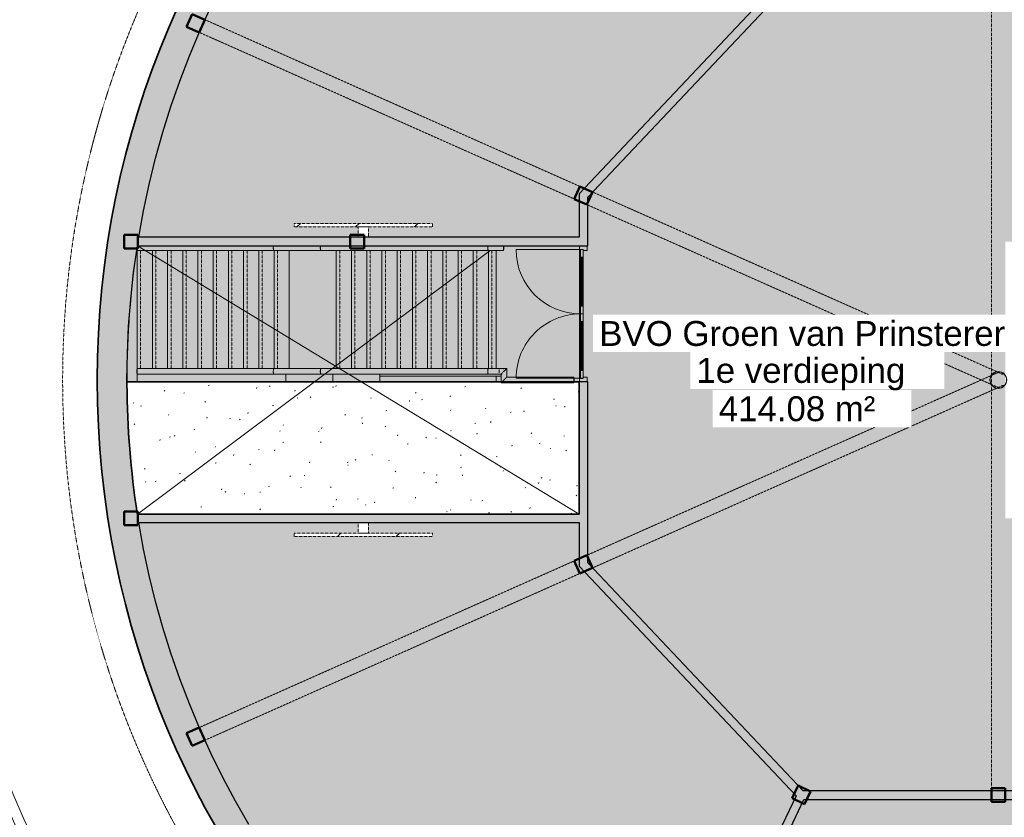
# Model space of a CAD drawing. Header units: millimetres. Extents: x 1000 to 192722, y -9201 to 41503.
# Tile 67 of 93: x 121871 to 136109, y 17778 to 29308. Entities that reach past the tile are written whole.
import ezdxf

# ---------------------------------------------------------------- set-up
doc = ezdxf.new("R2010")
doc.units = ezdxf.units.MM
doc.linetypes.add('THO_hhidden', pattern=[2.5, 1.5, -1])
for name, color, linetype, lineweight, true_color in [('A-AREA-BNDY', 1, 'Continuous', 50, 0xff0000), ('A-DETL', 7, 'Continuous', 13, 0x00a600), ('A-DETL-MBND', 9, 'Continuous', 13, 0x808080)]:
    doc.layers.add(name, color=color, linetype=linetype, lineweight=lineweight, true_color=true_color)
for name, color, linetype, lineweight in [('A-AREA-IDEN', 7, 'Continuous', 13), ('A-AREA-PATT', 7, 'Continuous', 13), ('A-DETL-GENF', 7, 'Continuous', 13), ('A-DOOR', 7, 'Continuous', 13), ('A-FLOR', 7, 'Continuous', 18), ('A-FLOR-HRAL', 7, 'Continuous', 13), ('A-GENM', 7, 'Continuous', 13), ('A-WALL-PATT', 7, 'Continuous', 18), ('I-WALL', 7, 'Continuous', 18), ('S-COLS', 7, 'Continuous', 13), ('S-COLS-SYMB', 7, 'Continuous', 50), ('S-STRS', 7, 'Continuous', 13)]:
    doc.layers.add(name, color=color, linetype=linetype, lineweight=lineweight)
doc.styles.add('Arial', font='arial.ttf', dxfattribs={"height": 360})
pattern_1 = [(45, (-14915.87, -26237.5), (-424.264, 424.264), [])]
pattern_2 = [(45, (-14915.87, -21962.5), (-424.264, 424.264), [])]

# ---------------------------------------------------------------- blocks, each defined once
blk = doc.blocks.new('NLRS_01_GM_WPB_dummy digibord_gen_tho_HW - Digibord-V143-01 1e verdieping BVO')
at = {"layer": 'A-GENM', "true_color": 0x808080}
h = blk.add_hatch(dxfattribs=at)
h.set_pattern_fill('FP_98', color=8, style=0, pattern_type=2)
h.set_pattern_definition(pattern_1)
h.paths.add_polyline_path([(372, 75), (1000, 75), (1000, 125), (-1000, 125), (-1000, 75), (75, 75)])
h = blk.add_hatch(dxfattribs=at)
h.set_pattern_fill('FP_98', color=8, style=0, pattern_type=2)
h.set_pattern_definition(pattern_1)
h.paths.add_polyline_path([(-75, -75), (75, -75), (75, 75), (-75, 75)])
at = {"layer": 'A-GENM', "linetype": 'THO_hhidden'}
for p, q in [((1000, 125), (-1000, 125)), ((-1000, 125), (-1000, 75)), ((-1000, 75), (1000, 75)), ((75, 75), (-75, 75)), ((-75, 75), (-75, -75)), ((75, -75), (75, 75)), ((1000, 75), (1000, 125)), ((-75, -75), (75, -75))]:
    blk.add_line(p, q, dxfattribs=at)
blk = doc.blocks.new('NLRS_01_GM_WPB_dummy digibord_gen_tho_HW - Digibord-V154-01 1e verdieping BVO')
at = {"layer": 'A-GENM', "true_color": 0x808080}
h = blk.add_hatch(dxfattribs=at)
h.set_pattern_fill('FP_110', color=8, style=0, pattern_type=2)
h.set_pattern_definition(pattern_2)
h.paths.add_polyline_path([(75, -75), (75, 75), (-75, 75), (-75, -75)])
h = blk.add_hatch(dxfattribs=at)
h.set_pattern_fill('FP_110', color=8, style=0, pattern_type=2)
h.set_pattern_definition(pattern_2)
h.paths.add_polyline_path([(75, -125), (1000, -125), (1000, -75), (-1000, -75), (-1000, -125), (-75, -125)])
at = {"layer": 'A-GENM', "linetype": 'THO_hhidden'}
for p, q in [((75, 75), (-75, 75)), ((-75, 75), (-75, -75)), ((75, -75), (75, 75)), ((1000, -75), (-1000, -75)), ((-1000, -75), (-1000, -125)), ((-1000, -125), (1000, -125)), ((-75, -75), (75, -75)), ((1000, -125), (1000, -75))]:
    blk.add_line(p, q, dxfattribs=at)
blk = doc.blocks.new('NLRS_32_DO_WPB_binnen deurkozijn hout_gen_tho - dubbele deur met glas-1905428-01 1e verdieping BVO')
at = {"layer": 'A-DOOR'}
for p, q in [((-932, 0), (-982, 0)), ((-932, -54), (-932, 0)), ((932, -54), (932, 0)), ((932, 0), (982, 0)), ((-982, -114), (-915, -114)), ((-915, -114), (-915, -54)), ((915, -114), (915, -54)), ((982, -114), (915, -114))]:
    blk.add_line(p, q, dxfattribs=at)
blk = doc.blocks.new('NLRS_32_DO_UN_deur_gen_tho - deur met glasvlak_ linksdraaiend-V201-01 1e verdieping BVO')
at = {"layer": 'A-DETL-GENF'}
for p, q in [((465, 0), (465, 930)), ((-465, 0), (465, 0)), ((-465, -40), (-465, 0)), ((-465, -40), (465, -40)), ((465, -40), (465, 0))]:
    blk.add_line(p, q, dxfattribs=at)
blk.add_arc((465, 0), 930, 90, 180, dxfattribs=at)
at = {"layer": 'A-GENM', "lineweight": 18}
for p, q in [((-355, 0), (-465, 0)), ((-465, 0), (-465, -40)), ((-355, -40), (-355, 0)), ((465, 0), (355, 0)), ((355, 0), (355, -40)), ((465, -40), (465, 0)), ((-465, -40), (-355, -40)), ((355, -40), (465, -40))]:
    blk.add_line(p, q, dxfattribs=at)
at = {"layer": 'A-GENM'}
for p, q in [((355, 0), (-355, 0)), ((-198, 0), (-355, 0)), ((-355, 0), (224, 0)), ((355, -40), (-355, -40)), ((-198, -40), (-355, -40)), ((-355, -40), (224, -40))]:
    blk.add_line(p, q, dxfattribs=at)
blk = doc.blocks.new('NLRS_32_DO_UN_deur_gen_tho - deur met glasvlak_ rechtsdraaiend-V203-01 1e verdieping BVO')
at = {"layer": 'A-DETL-GENF'}
for p, q in [((-465, 0), (-465, 930)), ((-465, 0), (465, 0)), ((-465, -40), (-465, 0)), ((-465, -40), (465, -40)), ((465, -40), (465, 0))]:
    blk.add_line(p, q, dxfattribs=at)
blk.add_arc((-465, 0), 930, 360, 90, dxfattribs=at)
at = {"layer": 'A-GENM', "lineweight": 18}
for p, q in [((-355, 0), (-465, 0)), ((-465, 0), (-465, -40)), ((-355, -40), (-355, 0)), ((465, 0), (355, 0)), ((355, 0), (355, -40)), ((465, -40), (465, 0)), ((-465, -40), (-355, -40)), ((355, -40), (465, -40))]:
    blk.add_line(p, q, dxfattribs=at)
at = {"layer": 'A-GENM'}
for p, q in [((-355, 0), (355, 0)), ((355, 0), (-223, 0)), ((198, 0), (355, 0)), ((355, -40), (-355, -40)), ((355, -40), (-223, -40)), ((355, -40), (-223, -40)), ((198, -40), (355, -40)), ((198, -40), (355, -40))]:
    blk.add_line(p, q, dxfattribs=at)
blk = doc.blocks.new('NLRS_32_DO_UN_glasvlakvulling_gen_tho - enkelglas-1905434-01 1e verdieping BVO')
at = {"layer": 'A-GENM', "true_color": 0xd7e6e6}
blk.add_hatch(color=254, dxfattribs=at).paths.add_polyline_path([(-16, -31), (-355, -31), (-355, -41), (355, -41), (355, -31), (67, -31)])
at = {"layer": 'A-GENM', "lineweight": 18}
for p, q in [((355, -31), (-355, -31)), ((-355, -31), (-355, -41)), ((-355, -41), (355, -41)), ((355, -41), (355, -31))]:
    blk.add_line(p, q, dxfattribs=at)
blk = doc.blocks.new('NLRS_28_SCO_UN_koker_gen_bcb - K200_200_12_5-2311149-01 1e verdieping BVO')
at = {"layer": 'S-COLS-SYMB'}
for p, q in [((-100, 100), (100, 100)), ((-100, -100), (-100, 100)), ((100, -100), (100, 100)), ((-100, -100), (100, -100))]:
    blk.add_line(p, q, dxfattribs=at)
blk = doc.blocks.new('NLRS_33_GM_WPB_vloeropening schacht rechthoek met ronding_gen_tho - 5024x3875-2379143-01 1e verdieping BVO')
at = {"layer": 'A-DETL-MBND'}
for p, q in [((0, 0), (3875, 6387)), ((0, 0), (3875, 6387)), ((1962, 6387), (1963, 6387)), ((1962, 6387), (1963, 6387)), ((3875, 0), (65, 5100)), ((65, 5100), (3875, 0))]:
    blk.add_line(p, q, dxfattribs=at)
blk.add_arc((1937, 12613), 12761, 261.2671, 278.7329, dxfattribs=at)
blk.add_arc((1937, 12613), 12761, 261.2671, 278.7329, dxfattribs=at)
blk = doc.blocks.new('NLRS_28_SCO_UN_buis_gen_bcb - B244_5_12_5-2311150-01 1e verdieping BVO')
at = {"layer": 'S-COLS'}
h = blk.add_hatch(dxfattribs=at)
h.set_pattern_fill('FP_148', color=256, style=0, pattern_type=2)
h.set_pattern_definition([(45, (-24099.616, -24100.01), (-42.42641, 42.42641), []), (45, (-24099.616, -24058.01), (-42.42641, 42.42641), [])])
h.paths.add_polyline_path([(100, -70), (116, -38), (122, 0), (116, 38), (100, 70), (100, 63), (113, 37), (119, 0), (113, -37), (100, -64)])
at = {"layer": 'S-COLS', "lineweight": 18}
for p, q in [((0, 119), (0, 122)), ((0, 122), (0, 119)), ((0, -122), (0, -119)), ((0, -119), (0, -122))]:
    blk.add_line(p, q, dxfattribs=at)
for radius, start, end in [(122, 90, 270), (119, 90, 270), (122, 270, 90), (119, 270, 90)]:
    blk.add_arc((0, 0), radius, start, end, dxfattribs=at)
blk = doc.blocks.new('Railing - 50x12mm-2379751-01 1e verdieping BVO')
at = {"layer": 'A-FLOR-HRAL'}
for p, q in [((-25, 2), (-25, 6)), ((-25, 6), (25, 6)), ((25, 6), (25, 2))]:
    blk.add_line(p, q, dxfattribs=at)
blk = doc.blocks.new('Railing - Railing-2341460-01 1e verdieping BVO')
at = {"rotation": 89.99999999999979}
blk.add_blockref('Railing - 50x12mm-2379751-01 1e verdieping BVO', (11649.135701, 24225.4), dxfattribs=at)
blk = doc.blocks.new('Railing - 50x12mm-V223-01 1e verdieping BVO')
at = {"layer": 'A-FLOR-HRAL'}
blk.add_line((25, 6), (25, 2), dxfattribs=at)
blk = doc.blocks.new('Railing - 50x12mm-2354396-01 1e verdieping BVO')
at = {"layer": 'A-FLOR-HRAL'}
for p, q in [((-25, -6), (-25, -2)), ((-25, -6), (25, -6)), ((25, -2), (25, -6))]:
    blk.add_line(p, q, dxfattribs=at)
blk = doc.blocks.new('Railing - Railing-2341464-01 1e verdieping BVO')
at = {"extrusion": (0, 0, -1), "zscale": -1, "rotation": 270.0000000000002}
for name, p in [('Railing - 50x12mm-V223-01 1e verdieping BVO', (-11649.135701, 26012.1)), ('Railing - 50x12mm-2354396-01 1e verdieping BVO', (-16945.135701, 26012.1))]:
    blk.add_blockref(name, p, dxfattribs=at)
blk = doc.blocks.new('Top Rail Type - Top Rail_Internal_-2341474-01 1e verdieping BVO')
at = {"layer": 'A-FLOR-HRAL'}
for p, q in [((13627, 24265), (11647, 24265)), ((13847, 24265), (13627, 24265)), ((14307, 24265), (13847, 24265)), ((14527, 24265), (14307, 24265)), ((16727, 24265), (14527, 24265)), ((16947, 24265), (16727, 24265)), ((16947, 24264), (16947, 24261)), ((16947, 24261), (16947, 24257)), ((16947, 24225), (16947, 24221)), ((11647, 24185), (13627, 24185)), ((13627, 24185), (13847, 24185)), ((13847, 24185), (14307, 24185)), ((14307, 24185), (14527, 24185)), ((14527, 24185), (16727, 24185)), ((16727, 24185), (16927, 24185))]:
    blk.add_line(p, q, dxfattribs=at)
for points, knots in [([(11647, 24225), (11647, 24228), (11647, 24234), (11647, 24242), (11647, 24250), (11647, 24257), (11647, 24262), (11647, 24264), (11647, 24265), (11647, 24265)], [0, 0, 0, 0, 0.142857, 0.285714, 0.428571, 0.571429, 0.785714, 0.892857, 1, 1, 1, 1]), ([(11647, 24185), (11647, 24185), (11647, 24185), (11647, 24188), (11647, 24193), (11647, 24201), (11647, 24209), (11647, 24218), (11647, 24223), (11647, 24225)], [0, 0, 0, 0, 0.142857, 0.285714, 0.428571, 0.571429, 0.785714, 0.892857, 1, 1, 1, 1]), ([(13616, 24225), (13616, 24231), (13617, 24243), (13619, 24254), (13621, 24259), (13623, 24261), (13624, 24263), (13624, 24263), (13625, 24264)], [0, 0, 0, 0, 0.2857143, 0.5714286, 0.6785714, 0.7321429, 0.7857143, 0.8571429, 0.8571429, 0.8571429, 0.8571429]), ([(13627, 24185), (13626, 24185), (13625, 24185), (13622, 24188), (13620, 24193), (13618, 24201), (13616, 24211), (13616, 24220), (13616, 24225)], [0, 0, 0, 0, 0.142857, 0.285714, 0.428571, 0.571429, 0.785714, 1, 1, 1, 1]), ([(14296, 24225), (14296, 24231), (14297, 24243), (14299, 24254), (14301, 24259), (14303, 24261), (14304, 24264), (14306, 24265), (14307, 24265)], [0, 0, 0, 0, 0.285714, 0.571429, 0.678571, 0.732143, 0.785714, 1, 1, 1, 1]), ([(14307, 24185), (14306, 24185), (14305, 24185), (14302, 24188), (14300, 24193), (14298, 24201), (14296, 24211), (14296, 24220), (14296, 24225)], [0, 0, 0, 0, 0.142857, 0.285714, 0.428571, 0.571429, 0.785714, 1, 1, 1, 1]), ([(16716, 24225), (16716, 24231), (16717, 24243), (16719, 24254), (16721, 24259), (16723, 24261), (16724, 24264), (16726, 24265), (16727, 24265)], [0, 0, 0, 0, 0.285714, 0.571429, 0.678571, 0.732143, 0.785714, 1, 1, 1, 1]), ([(16727, 24185), (16726, 24185), (16725, 24185), (16722, 24188), (16720, 24193), (16718, 24201), (16716, 24211), (16716, 24220), (16716, 24225)], [0, 0, 0, 0, 0.142857, 0.285714, 0.428571, 0.571429, 0.785714, 1, 1, 1, 1])]:
    blk.add_open_spline(points, degree=3, knots=knots, dxfattribs=at)
blk.add_open_spline([(13625, 24264), (13626, 24265), (13626, 24265), (13627, 24265)], degree=3, dxfattribs=at)
blk = doc.blocks.new('Top Rail Type - Top Rail_Internal_-V224-01 1e verdieping BVO')
at = {"layer": 'A-FLOR-HRAL'}
for p, q in [((11647, 24265), (13625, 24265)), ((13627, 24265), (14307, 24265)), ((14307, 24265), (16727, 24265)), ((16727, 24265), (16947, 24265)), ((11647, 24185), (13625, 24185)), ((13627, 24185), (14307, 24185)), ((14307, 24185), (16727, 24185)), ((16727, 24185), (16912, 24185))]:
    blk.add_line(p, q, dxfattribs=at)
blk = doc.blocks.new('Top Rail Type - Top Rail_Internal_-2341490-01 1e verdieping BVO')
at = {"layer": 'A-FLOR-HRAL'}
for p, q in [((11647, 25973), (13627, 25973)), ((13627, 25973), (13847, 25973)), ((13847, 25973), (14307, 25973)), ((14307, 25973), (14527, 25973)), ((14527, 25973), (16727, 25973)), ((16727, 25973), (16947, 25973))]:
    blk.add_line(p, q, dxfattribs=at)
at = {"layer": 'A-FLOR-HRAL', "flags": 128}
for points in [[(16947, 26038), (16947, 26030), (16947, 26022), (16947, 26013)], [(16947, 26013), (16947, 26004), (16947, 25995), (16947, 25988), (16947, 25981), (16947, 25977), (16947, 25974), (16947, 25973)]]:
    blk.add_lwpolyline(points, dxfattribs=at)
at = {"layer": 'A-FLOR-HRAL'}
blk.add_open_spline([(11647, 26013), (11647, 26014), (11647, 26015), (11647, 26016)], degree=3, dxfattribs=at)
for points, knots in [([(11647, 25973), (11647, 25973), (11647, 25973), (11647, 25976), (11647, 25981), (11647, 25989), (11647, 25997), (11647, 26006), (11647, 26010), (11647, 26013)], [0, 0, 0, 0, 0.142857, 0.285714, 0.428571, 0.571429, 0.785714, 0.892857, 1, 1, 1, 1]), ([(13616, 26013), (13616, 26019), (13617, 26028), (13618, 26035), (13618, 26038)], [0, 0, 0, 0, 0.2857143, 0.4257681, 0.4257681, 0.4257681, 0.4257681]), ([(13627, 25973), (13626, 25973), (13625, 25973), (13622, 25976), (13620, 25981), (13618, 25989), (13616, 25999), (13616, 26008), (13616, 26013)], [0, 0, 0, 0, 0.142857, 0.285714, 0.428571, 0.571429, 0.785714, 1, 1, 1, 1]), ([(14296, 26013), (14296, 26019), (14297, 26028), (14298, 26035), (14298, 26038)], [0, 0, 0, 0, 0.2857143, 0.4257681, 0.4257681, 0.4257681, 0.4257681]), ([(14307, 25973), (14306, 25973), (14305, 25973), (14302, 25976), (14300, 25981), (14298, 25989), (14296, 25999), (14296, 26008), (14296, 26013)], [0, 0, 0, 0, 0.142857, 0.285714, 0.428571, 0.571429, 0.785714, 1, 1, 1, 1]), ([(16716, 26013), (16716, 26019), (16717, 26028), (16718, 26035), (16718, 26038)], [0, 0, 0, 0, 0.2857143, 0.4257681, 0.4257681, 0.4257681, 0.4257681]), ([(16727, 25973), (16726, 25973), (16725, 25973), (16722, 25976), (16720, 25981), (16718, 25989), (16716, 25999), (16716, 26008), (16716, 26013)], [0, 0, 0, 0, 0.142857, 0.285714, 0.428571, 0.571429, 0.785714, 1, 1, 1, 1])]:
    blk.add_open_spline(points, degree=3, knots=knots, dxfattribs=at)
blk = doc.blocks.new('Top Rail Type - Top Rail_Internal_-V225-01 1e verdieping BVO')
at = {"layer": 'A-FLOR-HRAL'}
for p, q in [((11647, 25973), (13625, 25973)), ((13627, 25973), (14307, 25973)), ((14307, 25973), (16727, 25973)), ((16727, 25973), (16947, 25973))]:
    blk.add_line(p, q, dxfattribs=at)
blk = doc.blocks.new('Railing - 50x12mm-V252-01 1e verdieping BVO')
at = {"layer": 'A-FLOR-HRAL'}
for p, q in [((-25, 2), (-25, 6)), ((-25, 6), (25, 6)), ((25, 6), (25, 2))]:
    blk.add_line(p, q, dxfattribs=at)
blk = doc.blocks.new('Railing - Railing-2415257-01 1e verdieping BVO')
at = {"rotation": 270}
blk.add_blockref('Railing - 50x12mm-V252-01 1e verdieping BVO', (17960, 24099), dxfattribs=at)
blk = doc.blocks.new('Top Rail Type - Top Rail_Internal_-2415260-01 1e verdieping BVO')
at = {"layer": 'A-FLOR-HRAL'}
for p, q in [((16991, 24265), (16881, 24265)), ((16881, 24264), (16881, 24265)), ((16881, 24248), (16881, 24252)), ((16881, 24238), (16881, 24244)), ((16881, 24229), (16881, 24233)), ((16881, 24225), (16881, 24229)), ((16881, 24217), (16881, 24221)), ((16881, 24205), (16881, 24211)), ((16991, 24140), (16991, 24265)), ((16881, 24185), (16881, 24186)), ((16881, 24185), (16911, 24185)), ((16911, 24185), (16911, 24060)), ((17962, 24140), (16991, 24140)), ((16911, 24060), (17962, 24060))]:
    blk.add_line(p, q, dxfattribs=at)
at = {"layer": 'A-FLOR-HRAL', "flags": 128}
blk.add_lwpolyline([(17962, 24140), (17962, 24139), (17962, 24137), (17962, 24132), (17962, 24127), (17962, 24120), (17962, 24112), (17962, 24104), (17962, 24096), (17962, 24088), (17962, 24080), (17962, 24073), (17962, 24068), (17962, 24063), (17962, 24061), (17962, 24060)], dxfattribs=at)
at = {"layer": 'A-FLOR-HRAL'}
for points, knots in [([(16939, 24212), (16937, 24211), (16936, 24210), (16934, 24208), (16934, 24208)], [0.6, 0.6, 0.6, 0.6, 0.63333333, 0.63805181, 0.63805181, 0.63805181, 0.63805181]), ([(16991, 24265), (16991, 24265), (16991, 24264), (16988, 24262), (16984, 24258), (16981, 24255), (16978, 24252), (16975, 24248), (16971, 24245), (16967, 24241), (16963, 24237), (16959, 24233), (16955, 24229), (16951, 24225), (16948, 24222), (16947, 24221)], [0, 0, 0, 0, 0.0666667, 0.1333333, 0.2, 0.2333333, 0.2666667, 0.3, 0.3333333, 0.3666667, 0.4, 0.4333333, 0.4666667, 0.5, 0.5317021, 0.5317021, 0.5317021, 0.5317021]), ([(16991, 24140), (16991, 24140), (16991, 24139), (16988, 24137), (16984, 24133), (16981, 24130), (16978, 24127), (16975, 24124), (16971, 24120), (16967, 24116), (16963, 24112), (16959, 24108), (16955, 24104), (16951, 24100), (16947, 24096), (16943, 24092), (16939, 24088), (16935, 24084), (16931, 24080), (16928, 24076), (16924, 24073), (16921, 24070), (16918, 24067), (16914, 24063), (16912, 24061), (16911, 24060), (16911, 24060)], [0, 0, 0, 0, 0.066667, 0.133333, 0.2, 0.233333, 0.266667, 0.3, 0.333333, 0.366667, 0.4, 0.433333, 0.466667, 0.5, 0.533333, 0.566667, 0.6, 0.633333, 0.666667, 0.7, 0.733333, 0.766667, 0.8, 0.866667, 0.933333, 1, 1, 1, 1]), ([(16924, 24198), (16923, 24197), (16922, 24196), (16921, 24195), (16921, 24194)], [0.73333333, 0.73333333, 0.73333333, 0.73333333, 0.76666667, 0.77477236, 0.77477236, 0.77477236, 0.77477236])]:
    blk.add_open_spline(points, degree=3, knots=knots, dxfattribs=at)
for points in [[(16947, 24221), (16946, 24220), (16945, 24219), (16944, 24218)], [(16912, 24186), (16911, 24185), (16911, 24185), (16911, 24185)], [(16919, 24192), (16918, 24191), (16916, 24190), (16916, 24189)]]:
    blk.add_open_spline(points, degree=3, dxfattribs=at)
blk = doc.blocks.new('Top Rail Type - Top Rail_Internal_-V254-01 1e verdieping BVO')
at = {"layer": 'A-FLOR-HRAL'}
for p, q in [((16991, 24265), (16881, 24265)), ((16991, 24140), (16991, 24265)), ((16911, 24185), (16881, 24185)), ((16911, 24060), (16911, 24185)), ((17962, 24140), (16991, 24140)), ((17962, 24060), (16911, 24060))]:
    blk.add_line(p, q, dxfattribs=at)
blk = doc.blocks.new('NLRS_28_SCO_UN_koker_gen_bcb - K200_200_12_5-2417527-01 1e verdieping BVO')
at = {"layer": 'A-DETL-MBND'}
for p, q in [((-100, -62), (-100, -100)), ((-100, -100), (-87, -100))]:
    blk.add_line(p, q, dxfattribs=at)
blk = doc.blocks.new('NLRS_28_SCO_UN_koker_gen_bcb - K200_200_12_5-V255-01 1e verdieping BVO')
at = {"layer": 'A-DETL-MBND'}
for q in [(-87, 100), (-100, 63)]:
    blk.add_line((-100, 100), q, dxfattribs=at)
blk = doc.blocks.new('NLRS_28_SCO_UN_koker_gen_bcb - K200_200_12_5-V257-01 1e verdieping BVO')
at = {"layer": 'A-DETL-MBND'}
for p, q in [((-100, 100), (100, 100)), ((-100, 100), (-100, 63)), ((100, 100), (100, 63))]:
    blk.add_line(p, q, dxfattribs=at)
blk = doc.blocks.new('NLRS_28_SCO_UN_koker_gen_bcb - K200_200_12_5-2421693-01 1e verdieping BVO')
at = {"layer": 'S-COLS-SYMB'}
for p, q in [((-100, 100), (100, 100)), ((-100, 100), (-100, -100)), ((100, 100), (100, -100)), ((-100, -100), (100, -100))]:
    blk.add_line(p, q, dxfattribs=at)
blk = doc.blocks.new('NLRS_28_SCO_UN_koker_gen_bcb - K200_200_12_5-2421724-01 1e verdieping BVO')
at = {"layer": 'S-COLS-SYMB'}
for p, q in [((-100, 100), (100, 100)), ((-100, -100), (-100, 100)), ((100, -100), (100, 100)), ((-100, -100), (100, -100))]:
    blk.add_line(p, q, dxfattribs=at)

msp = doc.modelspace()

# ---------------------------------------------------------------- hatches: boundary and pattern name
at = {"layer": 'A-AREA-PATT', "true_color": 0xfaf8e6}
h = msp.add_hatch(color=7, dxfattribs=at)
h.paths.add_polyline_path([(135940, 11070), (135940, 11071), (135940, 11070)])
h.paths.add_polyline_path([(140459, 11500), (140459, 14694), (140309, 14694), (140309, 13769), (140259, 13769), (140259, 15769), (140309, 15769), (140309, 14844), (140459, 14844), (140459, 18037), (133212, 18037), (132850, 17276), (133392, 17018), (131848, 13766), (131306, 14024), (130674, 12691), (131033, 12529), (131398, 12379), (131767, 12240), (132141, 12113), (132583, 11979), (132968, 11877), (133349, 11788), (133733, 11711), (134118, 11645), (134505, 11592), (134893, 11551), (135286, 11522), (135671, 11505), (136022, 11500), (136022, 11500), (140184, 11500)])
h.paths.add_polyline_path([(130561, 12745), (130652, 12936), (131194, 14078), (130652, 14335), (132196, 17587), (132738, 17330), (133098, 18088), (129959, 21409), (129959, 22037), (126913, 22037), (126913, 21887), (127838, 21887), (127838, 21837), (125838, 21837), (125838, 21887), (126763, 21887), (126763, 22037), (123592, 22037), (123661, 21654), (123743, 21274), (123836, 20896), (123941, 20520), (124078, 20089), (124189, 19769), (124334, 19393), (124491, 19021), (124660, 18654), (124841, 18292), (125004, 17987), (125184, 17673), (125388, 17341), (125602, 17016), (125837, 16682), (126059, 16385), (126303, 16081), (126555, 15785), (126849, 15462), (127094, 15209), (127397, 14915), (127681, 14657), (127998, 14386), (128299, 14145), (128587, 13927), (128878, 13721), (129202, 13505), (129533, 13299), (129870, 13104), (130267, 12892), (130421, 12815)])
h.paths.add_polyline_path([(132791, 16100), (132806, 16101), (132821, 16107), (132840, 16121), (132848, 16131), (132857, 16148), (132959, 16365), (132962, 16377), (132962, 16396), (132956, 16415), (132946, 16432), (132938, 16440), (132910, 16456), (132698, 16555), (132687, 16558), (132666, 16558), (132645, 16551), (132631, 16542), (132619, 16528), (132609, 16511), (132505, 16288), (132503, 16272), (132505, 16257), (132510, 16242), (132525, 16223), (132534, 16215), (132561, 16201), (132775, 16101)])
h.paths.add_polyline_path([(132136, 16411), (132151, 16413), (132175, 16424), (132181, 16428), (132190, 16438), (132203, 16460), (132304, 16676), (132307, 16687), (132307, 16708), (132300, 16729), (132296, 16738), (132277, 16755), (132261, 16765), (132043, 16867), (132034, 16870), (132012, 16870), (131993, 16864), (131982, 16858), (131966, 16842), (131958, 16831), (131850, 16599), (131849, 16584), (131851, 16568), (131861, 16545), (131867, 16537), (131875, 16529), (131897, 16517), (132120, 16413), (132125, 16412)])
h.paths.add_polyline_path([(141154, 18100), (141844, 18100), (141844, 18200), (141922, 18200), (141922, 18162), (141959, 18162), (141959, 18966), (142022, 18966), (142022, 20000), (141959, 20000), (141959, 20037), (138359, 20037), (138359, 28162), (141959, 28162), (141959, 28200), (142022, 28200), (142022, 29234), (141959, 29234), (141959, 30000), (141804, 30000), (141804, 30141), (141114, 30139), (141114, 30000), (140584, 30000), (140584, 30037), (133198, 30036), (130084, 26742), (130084, 26037), (123572, 26037), (123518, 25652), (123476, 25265), (123446, 24878), (123428, 24489), (123422, 24075), (129959, 24073), (129959, 24073), (130084, 24073), (130084, 21458), (133200, 18162), (141057, 18162), (141057, 18200), (141154, 18200), (141154, 18162)])
h.paths.add_polyline_path([(141714, 18321), (141643, 18392), (141664, 18408), (141688, 18418), (141714, 18421), (141740, 18418), (141764, 18408), (141785, 18392), (141740, 18347)])
h.paths.add_polyline_path([(141714, 18221), (141688, 18225), (141664, 18235), (141643, 18251), (141714, 18321), (141785, 18251), (141764, 18235), (141740, 18225)])
h.paths.add_polyline_path([(141262, 18271), (141176, 18321), (141262, 18371)])
h.paths.add_polyline_path([(141996, 19128), (141996, 19838), (142006, 19838), (142006, 19128)])
h.paths.add_polyline_path([(136122, 22101), (136122, 26101), (138322, 26101), (138322, 22101), (136857, 22101)])
h.paths.add_polyline_path([(123046, 22920), (123015, 23322), (122998, 23711), (122993, 24167), (123001, 24564), (123021, 24960), (123053, 25356), (123097, 25750), (123157, 26162), (123224, 26546), (123308, 26949), (123392, 27304), (123493, 27680), (123605, 28051), (123732, 28431), (123872, 28807), (124022, 29179), (124184, 29546), (124358, 29908), (124557, 30291), (124737, 30615), (124943, 30960), (125160, 31297), (125399, 31646), (125624, 31953), (125870, 32269), (126127, 32578), (126437, 32926), (126668, 33171), (126951, 33455), (127244, 33730), (127544, 33995), (127853, 34252), (128220, 34536), (128553, 34776), (128878, 34996), (129213, 35209), (129533, 35399), (129870, 35586), (130214, 35764), (130617, 35956), (130944, 36100), (131316, 36250), (131692, 36390), (132141, 36538), (132518, 36649), (132898, 36749), (133282, 36838), (133668, 36915), (134069, 36982), (134448, 37034), (134840, 37076), (135233, 37106), (135644, 37124), (135613, 37124), (135215, 37105), (134776, 37070), (134418, 37031), (134021, 36976), (133626, 36908), (133233, 36828), (132842, 36736), (132455, 36633), (132070, 36517), (131669, 36381), (131314, 36250), (130942, 36099), (130561, 35930), (130204, 35759), (129857, 35580), (129506, 35384), (129099, 35138), (128799, 34945), (128493, 34735), (128169, 34498), (127852, 34251), (127543, 33994), (127243, 33729), (126907, 33411), (126667, 33171), (126380, 32865), (126126, 32578), (125870, 32269), (125591, 31909), (125386, 31628), (125159, 31297), (124943, 30959), (124710, 30567), (124542, 30264), (124357, 29908), (124184, 29546), (124022, 29179), (123871, 28807), (123732, 28431), (123605, 28050), (123489, 27666), (123385, 27278), (123284, 26843), (123213, 26492), (123137, 26037), (123085, 25652), (123044, 25265), (123015, 24878), (122997, 24489), (122992, 24033), (123000, 23636), (123020, 23240), (123045, 22925)])
h.paths.add_polyline_path([(127506, 24186), (127506, 24186), (127511, 24186)])
h.paths.add_polyline_path([(129996, 24235), (129996, 24945), (130006, 24945), (130006, 24235)])
h.paths.add_polyline_path([(129996, 25165), (129996, 25875), (130006, 25875), (130006, 25165)])
h.paths.add_polyline_path([(128717, 26162), (129959, 26162), (129959, 26792), (133098, 30112), (132759, 30826), (132217, 30568), (130673, 33820), (131215, 34078), (130561, 35455), (130204, 35276), (129857, 35089), (129507, 34884), (129162, 34668), (128824, 34441), (128521, 34224), (128222, 33995), (127948, 33773), (127653, 33519), (127312, 33204), (127087, 32984), (126808, 32694), (126555, 32415), (126303, 32119), (126059, 31815), (125817, 31490), (125602, 31184), (125386, 30856), (125160, 30484), (124991, 30189), (124808, 29846), (124615, 29451), (124474, 29142), (124324, 28783), (124184, 28416), (124057, 28050), (123937, 27666), (123829, 27278), (123734, 26888), (123652, 26494), (123592, 26162), (126763, 26162), (126763, 26312), (125838, 26312), (125838, 26362), (127838, 26362), (127838, 26312), (126913, 26312), (126913, 26162), (128711, 26162)])
h.paths.add_polyline_path([(141996, 28362), (141996, 29072), (142006, 29072), (142006, 28362)])
h.paths.add_polyline_path([(141244, 29878), (141173, 29949), (141194, 29965), (141218, 29975), (141244, 29978), (141270, 29975), (141294, 29965), (141315, 29949), (141270, 29904)])
h.paths.add_polyline_path([(141244, 29778), (141218, 29782), (141194, 29792), (141173, 29808), (141244, 29878), (141315, 29808), (141294, 29792), (141270, 29782)])
h.paths.add_polyline_path([(141696, 29828), (141696, 29928), (141783, 29878)])
h.paths.add_polyline_path([(141324, 29993), (141324, 29993), (141332, 29993)])
h.paths.add_polyline_path([(133227, 30162), (140459, 30162), (140459, 33356), (140309, 33356), (140309, 32431), (140259, 32431), (140259, 34431), (140309, 34431), (140309, 33506), (140459, 33506), (140459, 36700), (135962, 36699), (135620, 36693), (135219, 36674), (134819, 36642), (134420, 36597), (134023, 36540), (133627, 36470), (133234, 36387), (132843, 36292), (132456, 36184), (132071, 36064), (131767, 35960), (131398, 35821), (131033, 35671), (130674, 35509), (133212, 30162)])
h.paths.add_polyline_path([(149159, 30162), (149159, 31631), (148559, 31631), (148559, 35231), (149159, 35231), (149159, 36700), (140584, 36700), (140584, 33506), (140734, 33506), (140734, 34431), (140784, 34431), (140784, 32431), (140734, 32431), (140734, 33356), (140584, 33356), (140584, 30200), (142084, 30200), (142086, 30162), (147502, 30162)])
h.paths.add_polyline_path([(132872, 30879), (131328, 34131), (131870, 34389), (133414, 31136), (132942, 30912)])
h.paths.add_polyline_path([(132037, 31285), (132055, 31286), (132073, 31291), (132299, 31400), (132309, 31408), (132317, 31418), (132326, 31434), (132329, 31453), (132328, 31470), (132323, 31487), (132212, 31718), (132200, 31729), (132186, 31737), (132171, 31743), (132157, 31744), (132135, 31740), (132111, 31730), (131897, 31626), (131882, 31611), (131877, 31601), (131872, 31586), (131870, 31572), (131874, 31550), (131877, 31541), (131987, 31313), (131991, 31307), (132003, 31297), (132026, 31287), (132037, 31285)])
h.paths.add_polyline_path([(141309, 31320), (141184, 31320), (141184, 31445), (141309, 31445)])
h.paths.add_polyline_path([(132692, 31596), (132710, 31597), (132728, 31602), (132957, 31713), (132964, 31720), (132972, 31729), (132980, 31745), (132984, 31764), (132983, 31781), (132978, 31798), (132867, 32029), (132856, 32040), (132841, 32048), (132826, 32054), (132812, 32055), (132790, 32051), (132771, 32043), (132551, 31937), (132540, 31926), (132532, 31912), (132526, 31897), (132525, 31883), (132529, 31861), (132533, 31850), (132640, 31627), (132649, 31616), (132658, 31608), (132674, 31600), (132688, 31597)])
h.paths.add_polyline_path([(148391, 33037), (148266, 33037), (148266, 33162), (148391, 33162)])
h.paths.add_polyline_path([(148833, 34136), (148995, 34138), (149018, 34149), (149029, 34158), (149034, 34163), (149042, 34176), (149047, 34191), (149049, 34206), (149049, 34446), (149047, 34464), (149040, 34481), (149028, 34496), (149010, 34508), (148997, 34514), (148979, 34516), (148726, 34515), (148721, 34514), (148704, 34507), (148689, 34495), (148679, 34481), (148672, 34464), (148669, 34446), (148671, 34191), (148682, 34167), (148691, 34156), (148696, 34152), (148717, 34140), (148728, 34137), (148739, 34136)])
at = {"layer": 'A-DETL-MBND'}
h = msp.add_hatch(dxfattribs=at)
h.set_pattern_fill('FP_147', color=256, style=0, pattern_type=2)
h.set_pattern_definition([(17, (111922, 0), (206.3, 638.621), [13.411, -639.389, 13.411, -356.189, -537.6]), (17, (111922, 0), (206.3, 638.621), [-1022.4, 13.411, -524.189]), (48, (111922, 0), (-147.325, 649.375), [13.411, -632.989, 13.411, -645.789, -531.2]), (48, (111922, 0), (-147.325, 649.375), [-1305.6, 13.41, -517.79]), (71, (111922, 0), (-383.293, 538.105), [13.411, -626.589, 13.411, -370.589, -526.4]), (71, (111922, 0), (-383.293, 538.105), [-1024, 13.411, -512.989])])
h.paths.add_polyline_path([(129539, 22162), (129959, 22162), (129959, 24075), (129884, 24073), (129884, 24060), (128833, 24061), (128833, 24075), (123425, 24074), (123431, 23683), (123452, 23267), (123484, 22879), (123529, 22473), (123572, 22162), (129196, 22162)])
at = {"layer": 'A-WALL-PATT', "true_color": 0x808080}
for points in [[(123422, 24100), (123428, 24501), (123448, 24902), (123480, 25302), (123524, 25701), (123586, 26125), (123592, 26162), (123661, 26546), (123743, 26926), (123836, 27304), (123941, 27680), (124057, 28051), (124189, 28431), (124334, 28807), (124491, 29179), (124660, 29546), (124841, 29908), (124991, 30189), (125184, 30527), (125388, 30859), (125623, 31215), (125826, 31503), (126059, 31815), (126303, 32119), (126555, 32415), (126817, 32704), (127087, 32984), (127366, 33256), (127653, 33519), (127948, 33773), (128251, 34018), (128561, 34254), (128878, 34479), (129202, 34695), (129533, 34901), (129870, 35096), (130214, 35282), (130617, 35482), (130674, 35509), (131033, 35671), (131398, 35821), (131767, 35960), (132141, 36087), (132518, 36203), (132898, 36307), (133282, 36399), (133668, 36478), (134057, 36546), (134448, 36601), (134840, 36644), (135233, 36675), (135627, 36694), (136022, 36700), (136022, 37130), (135620, 37124), (135220, 37105), (134819, 37074), (134420, 37031), (134023, 36976), (133627, 36908), (133234, 36828), (132843, 36736), (132456, 36633), (132072, 36517), (131691, 36389), (131315, 36250), (130943, 36099), (130561, 35930), (130204, 35759), (129857, 35580), (129507, 35384), (129162, 35178), (128824, 34962), (128493, 34735), (128169, 34498), (127853, 34251), (127543, 33994), (127243, 33729), (126951, 33454), (126667, 33171), (126380, 32865), (126127, 32578), (125826, 32212), (125623, 31952), (125387, 31628), (125160, 31297), (124943, 30959), (124737, 30615), (124542, 30264), (124358, 29908), (124184, 29546), (124022, 29179), (123872, 28807), (123732, 28431), (123605, 28050), (123489, 27666), (123385, 27278), (123293, 26888), (123214, 26494), (123137, 26037), (123090, 25701), (123047, 25302), (123016, 24902), (122998, 24501), (122992, 24100), (123016, 24100)], [(136022, 11070), (136022, 11500), (135620, 11506), (135220, 11526), (134819, 11558), (134420, 11603), (134023, 11660), (133627, 11730), (133234, 11813), (132865, 11902), (132456, 12016), (132072, 12136), (131767, 12240), (131398, 12379), (131033, 12529), (130576, 12738), (130561, 12745), (130174, 12940), (129857, 13111), (129507, 13316), (129162, 13532), (128824, 13759), (128558, 13949), (128222, 14205), (127897, 14471), (127653, 14681), (127366, 14944), (127087, 15216), (126817, 15496), (126555, 15785), (126303, 16081), (126059, 16385), (125826, 16697), (125602, 17016), (125388, 17341), (125184, 17673), (124991, 18011), (124808, 18354), (124636, 18704), (124474, 19058), (124324, 19417), (124185, 19781), (124057, 20150), (123937, 20534), (123829, 20922), (123734, 21312), (123652, 21706), (123581, 22101), (123572, 22162), (123518, 22548), (123476, 22935), (123446, 23322), (123428, 23711), (123422, 24100), (122992, 24100), (122998, 23699), (123016, 23298), (123047, 22898), (123090, 22499), (123157, 22037), (123224, 21654), (123302, 21274), (123392, 20896), (123493, 20520), (123605, 20149), (123732, 19769), (123872, 19393), (124022, 19021), (124184, 18654), (124358, 18292), (124542, 17936), (124737, 17585), (124943, 17241), (125160, 16903), (125387, 16572), (125623, 16248), (125870, 15931), (126127, 15622), (126392, 15322), (126667, 15029), (126951, 14746), (127243, 14471), (127544, 14205), (127853, 13949), (128169, 13702), (128493, 13465), (128878, 13204), (129202, 12998), (129533, 12801), (129870, 12614), (130214, 12436), (130617, 12244), (130943, 12101), (131315, 11950), (131691, 11811), (132141, 11662), (132518, 11551), (132898, 11451), (133282, 11362), (133668, 11285), (134057, 11219), (134448, 11166), (134840, 11124), (135233, 11094), (135627, 11076)]]:
    msp.add_hatch(color=8, dxfattribs=at).paths.add_polyline_path(points)
at = {"layer": 'A-WALL-PATT', "true_color": 0xd9eeee}
for points in [[(130084, 26742), (133198, 30037), (133133, 30037), (133098, 30112), (130084, 26924)], [(130084, 22162), (130084, 24073), (129959, 24073), (129959, 22162), (130038, 22162)], [(133098, 18088), (133155, 18209), (129959, 21591), (129959, 21409), (132979, 18214)], [(138188, 18037), (138422, 18037), (138422, 18162), (133200, 18162), (133247, 18112), (133212, 18037), (136857, 18037)]]:
    msp.add_hatch(color=254, dxfattribs=at).paths.add_polyline_path(points)
at = {"layer": 'A-WALL-PATT', "true_color": 0xc0c0c0}
for points in [[(130084, 26037), (130084, 26924), (129959, 26792), (129959, 26037)], [(129959, 26037), (129959, 26162), (123592, 26162), (123572, 26037), (129539, 26037)], [(129871, 22037), (129959, 22037), (129959, 22162), (123572, 22162), (123592, 22037), (129539, 22037)], [(130084, 21458), (130084, 22162), (129959, 22162), (129959, 21591)], [(130674, 12691), (133247, 18112), (133155, 18209), (130561, 12745), (130617, 12718)]]:
    msp.add_hatch(color=9, dxfattribs=at).paths.add_polyline_path(points)

# ---------------------------------------------------------------- linework, layer by layer
at = {"layer": 'A-AREA-BNDY', "lineweight": 35}
for p, q in [((123422, 24075), (129959, 24075)), ((129959, 24075), (129959, 22162)), ((129959, 22162), (123572, 22162))]:
    msp.add_line(p, q, dxfattribs=at)
for radius, start, end in [(13030, 90.0002, 180), (13030, 180, 269.6429), (12600, 180.2841, 188.8454)]:
    msp.add_arc((136022, 24100), radius, start, end, dxfattribs=at)
at = {"layer": 'A-DETL', "color": 7, "linetype": 'THO_hhidden', "lineweight": 18}
for p, q in [((135922, 30037), (135922, 24170)), ((124550, 29307), (130034, 26870)), ((124467, 29125), (129959, 26685)), ((130155, 26817), (136000, 24219)), ((130084, 26629), (135918, 24036)), ((135923, 24166), (136014, 24206)), ((136006, 24217), (136095, 24177)), ((130084, 21571), (135919, 24164)), ((135922, 24163), (135922, 24037)), ((130155, 21383), (136000, 23981)), ((135922, 24030), (135922, 18162)), ((135923, 24034), (136014, 23994)), ((136006, 23984), (136095, 24023)), ((124467, 19075), (129959, 21515)), ((124550, 18892), (130034, 21330))]:
    msp.add_line(p, q, dxfattribs=at)
at = {"layer": 'A-DETL', "color": 7, "linetype": 'THO_hhidden'}
msp.add_arc((136022, 24100), 13530, 90, 270, dxfattribs=at)
at = {"layer": 'A-DETL-MBND'}
for p, q in [((123569, 24075), (123569, 24185)), ((127077, 24075), (123569, 24075)), ((125717, 24075), (125717, 24185)), ((126397, 24075), (126397, 24185)), ((127077, 24075), (127077, 24185)), ((129959, 22162), (129959, 24074))]:
    msp.add_line(p, q, dxfattribs=at)
at = {"layer": 'A-FLOR'}
for p, q in [((128759, 25973), (128759, 24265)), ((129965, 24123), (129965, 25987)), ((128759, 24155), (128759, 24075)), ((128759, 24075), (128833, 24075)), ((129888, 24075), (129965, 24075)), ((129959, 24075), (129959, 24074))]:
    msp.add_line(p, q, dxfattribs=at)
msp.add_arc((136185, 24100), 12761, 171.2671, 188.7329, dxfattribs=at)
at = {"layer": 'I-WALL', "lineweight": 25}
for p, q in [((133098, 30112), (129959, 26792)), ((130084, 26742), (133200, 30037)), ((129959, 26792), (129959, 26162)), ((130084, 26037), (130084, 26742)), ((129959, 26162), (123592, 26162)), ((123572, 26037), (130084, 26037)), ((129959, 24073), (129959, 22162)), ((130084, 24073), (129959, 24073)), ((130084, 21458), (130084, 24073)), ((129959, 22162), (123572, 22162)), ((123592, 22037), (129959, 22037)), ((129959, 22037), (129959, 21409)), ((129959, 21409), (133098, 18088)), ((133200, 18162), (130084, 21458)), ((133098, 18088), (130561, 12745)), ((141057, 18162), (133200, 18162)), ((130674, 12691), (133212, 18037)), ((133212, 18037), (140459, 18037))]:
    msp.add_line(p, q, dxfattribs=at)
at = {"layer": 'I-WALL', "lineweight": 25, "flags": 128}
for points in [[(123592, 26162), (123661, 26546), (123743, 26926), (123836, 27304), (123941, 27680), (124057, 28051), (124185, 28419), (124324, 28783), (124474, 29142), (124636, 29496)], [(123422, 24100), (123428, 24489), (123446, 24878), (123476, 25265), (123518, 25652), (123572, 26037)], [(123572, 22162), (123518, 22548), (123476, 22935), (123446, 23322), (123428, 23711), (123422, 24100)], [(125184, 17673), (124991, 18011), (124808, 18354), (124636, 18704), (124474, 19058), (124324, 19417), (124185, 19781), (124057, 20149), (123941, 20520), (123836, 20896), (123743, 21274), (123661, 21654), (123592, 22037)]]:
    msp.add_lwpolyline(points, dxfattribs=at)
at = {"layer": 'I-WALL'}
for centre, radius in [((128522, 24100), 15600), ((136022, 24100), 15600), ((128522, 24100), 15450), ((136022, 24100), 15450)]:
    msp.add_arc(centre, radius, 90, 270, dxfattribs=at)
at = {"layer": 'I-WALL', "lineweight": 25}
for start, end in [(90, 180), (180, 270)]:
    msp.add_arc((136022, 24100), 13030, start, end, dxfattribs=at)
at = {"layer": 'S-STRS'}
for p, q in [((123569, 25973), (123569, 24265)), ((123789, 25973), (123789, 24265)), ((124009, 25973), (124009, 24265)), ((124229, 25973), (124229, 24265)), ((124449, 25973), (124449, 24265)), ((124669, 25973), (124669, 24265)), ((124889, 25973), (124889, 24265)), ((125109, 25973), (125109, 24265)), ((125329, 25973), (125329, 24265)), ((125549, 25973), (125549, 24265)), ((125769, 25973), (125769, 24265)), ((126449, 25973), (126449, 24265)), ((126669, 25973), (126669, 24265)), ((126889, 25973), (126889, 24265)), ((127109, 25973), (127109, 24265)), ((127329, 25973), (127329, 24265)), ((127549, 25973), (127549, 24265)), ((127769, 25973), (127769, 24265)), ((127989, 25973), (127989, 24265)), ((128209, 25973), (128209, 24265)), ((128429, 25973), (128429, 24265)), ((128649, 25973), (128649, 24265)), ((127077, 24155), (128833, 24155))]:
    msp.add_line(p, q, dxfattribs=at)
at = {"layer": 'S-STRS', "linetype": 'THO_hhidden'}
for p, q in [((123619, 25973), (123619, 24265)), ((123839, 25973), (123839, 24265)), ((124059, 25973), (124059, 24265)), ((124279, 25973), (124279, 24265)), ((124499, 25973), (124499, 24265)), ((124719, 25973), (124719, 24265)), ((124939, 25973), (124939, 24265)), ((125159, 25973), (125159, 24265)), ((125379, 25973), (125379, 24265)), ((125599, 25973), (125599, 24265)), ((126499, 25973), (126499, 24265)), ((126719, 25973), (126719, 24265)), ((126939, 25973), (126939, 24265)), ((127159, 25973), (127159, 24265)), ((127379, 25973), (127379, 24265)), ((127599, 25973), (127599, 24265)), ((127819, 25973), (127819, 24265)), ((128039, 25973), (128039, 24265)), ((128259, 25973), (128259, 24265)), ((128479, 25973), (128479, 24265)), ((128699, 25973), (128699, 24265))]:
    msp.add_line(p, q, dxfattribs=at)

# ---------------------------------------------------------------- block references
at = {"layer": 'A-DETL-GENF', "rotation": 90}
for name, p in [('NLRS_32_DO_UN_deur_gen_tho - deur met glasvlak_ linksdraaiend-V201-01 1e verdieping BVO', (129979, 25520)), ('NLRS_32_DO_UN_deur_gen_tho - deur met glasvlak_ rechtsdraaiend-V203-01 1e verdieping BVO', (129979, 24590))]:
    msp.add_blockref(name, p, dxfattribs=at)
at = {"layer": 'A-DETL-MBND'}
for name, p, rotation in [('NLRS_33_GM_WPB_vloeropening schacht rechthoek met ronding_gen_tho - 5024x3875-2379143-01 1e verdieping BVO', (123572, 26037), 269.9999999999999), ('NLRS_28_SCO_UN_koker_gen_bcb - K200_200_12_5-V255-01 1e verdieping BVO', (123480, 26100), 180), ('NLRS_28_SCO_UN_koker_gen_bcb - K200_200_12_5-V257-01 1e verdieping BVO', (126751, 26100), 180), ('NLRS_28_SCO_UN_koker_gen_bcb - K200_200_12_5-2417527-01 1e verdieping BVO', (123480, 22100), 179.870322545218)]:
    msp.add_blockref(name, p, dxfattribs=dict(at, rotation=rotation))
at = {"layer": 'A-DOOR', "rotation": 90}
msp.add_blockref('NLRS_32_DO_WPB_binnen deurkozijn hout_gen_tho - dubbele deur met glas-1905428-01 1e verdieping BVO', (129965, 25055), dxfattribs=at)
at = {"layer": 'A-FLOR-HRAL'}
for name in ['Railing - Railing-2341464-01 1e verdieping BVO', 'Top Rail Type - Top Rail_Internal_-2341490-01 1e verdieping BVO', 'Top Rail Type - Top Rail_Internal_-V225-01 1e verdieping BVO', 'Railing - Railing-2341460-01 1e verdieping BVO', 'Top Rail Type - Top Rail_Internal_-2341474-01 1e verdieping BVO', 'Top Rail Type - Top Rail_Internal_-V224-01 1e verdieping BVO', 'Top Rail Type - Top Rail_Internal_-2415260-01 1e verdieping BVO', 'Top Rail Type - Top Rail_Internal_-V254-01 1e verdieping BVO', 'Railing - Railing-2415257-01 1e verdieping BVO']:
    msp.add_blockref(name, (111922, 0), dxfattribs=at)
at = {"layer": 'A-GENM', "linetype": 'THO_hhidden'}
for name, p in [('NLRS_01_GM_WPB_dummy digibord_gen_tho_HW - Digibord-V143-01 1e verdieping BVO', (126838, 26237)), ('NLRS_01_GM_WPB_dummy digibord_gen_tho_HW - Digibord-V154-01 1e verdieping BVO', (126838, 21962))]:
    msp.add_blockref(name, p, dxfattribs=at)
at = {"layer": 'A-GENM', "rotation": 90}
for p in [(129965, 25520), (129965, 24590)]:
    msp.add_blockref('NLRS_32_DO_UN_glasvlakvulling_gen_tho - enkelglas-1905434-01 1e verdieping BVO', p, dxfattribs=at)
at = {"layer": 'S-COLS'}
msp.add_blockref('NLRS_28_SCO_UN_buis_gen_bcb - B244_5_12_5-2311150-01 1e verdieping BVO', (136022, 24100), dxfattribs=at)
at = {"layer": 'S-COLS-SYMB'}
for name, p, rotation in [('NLRS_28_SCO_UN_koker_gen_bcb - K200_200_12_5-2311149-01 1e verdieping BVO', (124416, 29257), 66.04064365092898), ('NLRS_28_SCO_UN_koker_gen_bcb - K200_200_12_5-2311149-01 1e verdieping BVO', (130022, 26766), 66.04064365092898), ('NLRS_28_SCO_UN_koker_gen_bcb - K200_200_12_5-2421693-01 1e verdieping BVO', (123480, 26100), 180), ('NLRS_28_SCO_UN_koker_gen_bcb - K200_200_12_5-2421693-01 1e verdieping BVO', (126751, 26100), 180), ('NLRS_28_SCO_UN_koker_gen_bcb - K200_200_12_5-2421724-01 1e verdieping BVO', (123480, 22100), 180), ('NLRS_28_SCO_UN_koker_gen_bcb - K200_200_12_5-2311149-01 1e verdieping BVO', (130022, 21434), 113.9612278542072), ('NLRS_28_SCO_UN_koker_gen_bcb - K200_200_12_5-2311149-01 1e verdieping BVO', (124416, 18942), 113.9612278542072), ('NLRS_28_SCO_UN_koker_gen_bcb - K200_200_12_5-2311149-01 1e verdieping BVO', (133174, 18102), 154.6010988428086)]:
    msp.add_blockref(name, p, dxfattribs=dict(at, rotation=rotation))
msp.add_blockref('NLRS_28_SCO_UN_koker_gen_bcb - K200_200_12_5-2311149-01 1e verdieping BVO', (136022, 18100), dxfattribs=at)

# ---------------------------------------------------------------- next in the draw order: texts
at = {"layer": 'A-AREA-IDEN', "char_height": 360, "attachment_point": 1, "style": 'Arial', "bg_fill": 3, "box_fill_scale": 1.25, "bg_fill_color": 256, "bg_fill_true_color": 13158600, "bg_fill_transparency": 0}
for s, insert, width in [('BVO Groen van Prinsterer', (130252, 24952), 6846.41), ('414.08 m²', (131980, 23864), 2693.67)]:
    msp.add_mtext(s, dxfattribs=dict(at, insert=insert, width=width))

# ---------------------------------------------------------------- next in the draw order: texts
at = {"layer": 'A-AREA-IDEN', "insert": (131657, 24418), "char_height": 360, "width": 3495.36, "attachment_point": 1, "style": 'Arial', "bg_fill": 3, "box_fill_scale": 1.25, "bg_fill_color": 256, "bg_fill_true_color": 13158600, "bg_fill_transparency": 0}
msp.add_mtext('1e verdieping', dxfattribs=at)

doc.saveas('drawing.dxf')
